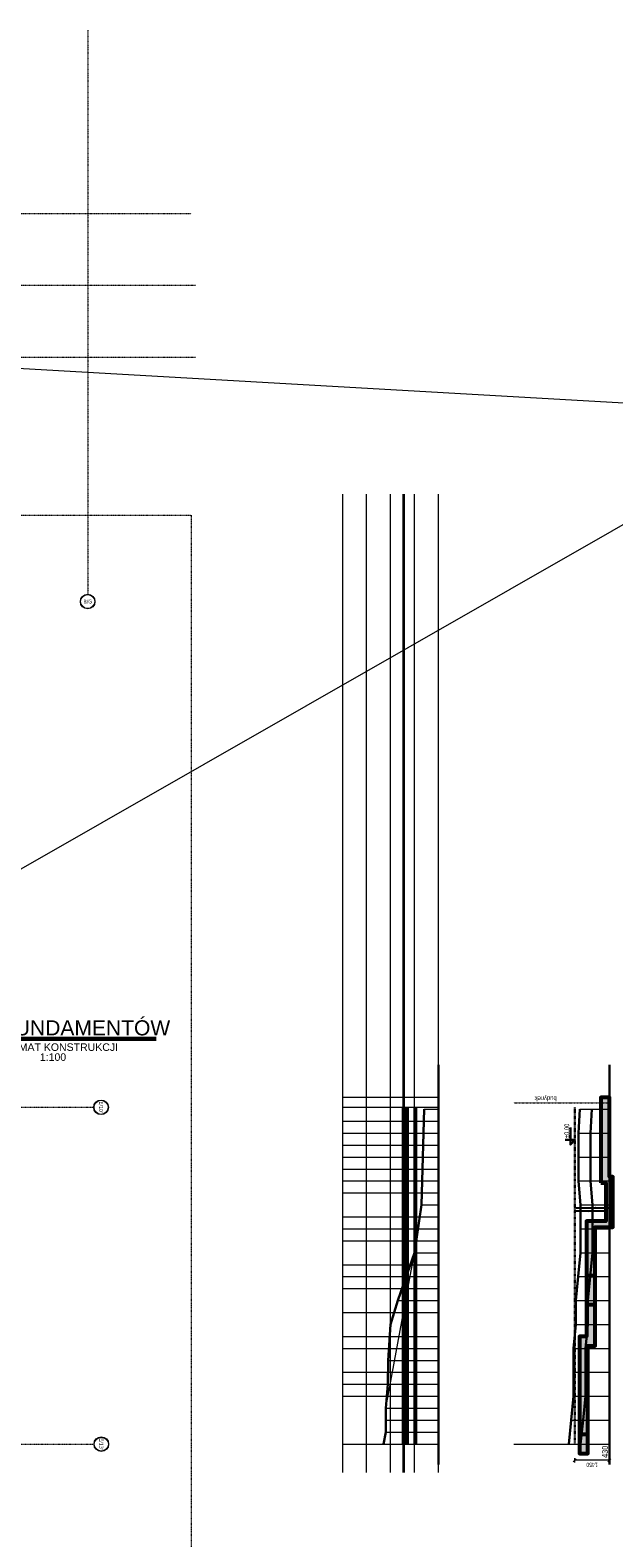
# Model space of a CAD drawing. Header units: millimetres. Extents: x -1893473 to 942156, y -568027 to 942944.
# Tile 119 of 256: x 14086 to 38505, y -135623 to -72586. Entities that reach past the tile are written whole.
import ezdxf
from ezdxf.enums import TextEntityAlignment as Align

# ---------------------------------------------------------------- set-up
doc = ezdxf.new("R2010")
doc.units = ezdxf.units.MM
doc.header["$LTSCALE"] = 0.2
for name, pattern in [('2_3', [1, 0.5, -0.5]), ('CENTER', [0.6, 0.375, -0.075, 0.075, -0.075]), ('DASHDOT', [25.4, 12.7, -6.35, 0, -6.35])]:
    doc.linetypes.add(name, pattern=pattern)
doc.layers.get('0').update_dxf_attribs({"lineweight": 0})
for name, color, linetype, lineweight in [('!! 0_Osie', 1, 'DASHDOT', 13), ('!!! WYTYCZNE DO KOSZTORYSU', 1, 'Continuous', 140), ('0-osie-tx', 66, 'Continuous', 9), ('_OSIE_WYS', 142, 'Continuous', 9), ('P-Linia1', 3, 'Continuous', 53), ('P-Linia3', 6, 'Continuous', 60), ('P-Linia4', 253, 'Continuous', 13), ('P-Linia5', 4, 'Continuous', 60), ('P-Opis', 1, 'Continuous', 9), ('P-Opis fundamenty', 193, 'Continuous', 9), ('P-Osie', 1, 'DASHDOT', 18), ('P-Wymiar', 142, 'Continuous', 9)]:
    doc.layers.add(name, color=color, linetype=linetype, lineweight=lineweight)
doc.layers.add('P-Linia1a', color=7, linetype='Continuous', lineweight=53, true_color=0x008ab8)
doc.styles.add('_Fd Opis', font='arial.ttf')
doc.styles.add('ROMANS', font='arial.ttf', dxfattribs={"width": 0.7})
doc.styles.add('STYLE1', font='ARIALN.TTF')
doc.styles.add('TAHOMA', font='tahoma.ttf')
doc.dimstyles.new('A100', dxfattribs={"dimscale": 100, "dimtxt": 1.75, "dimasz": 0.05, "dimexe": 0, "dimexo": 0, "dimgap": 1, "dimtad": 1, "dimdec": 0, "dimrnd": 1, "dimdsep": 46, "dimtxsty": 'ROMANS', "dimblk": '[[[[[[[[', "dimcen": 2, "dimdle": 2, "dimse1": 1, "dimse2": 1, "dimclrd": 256, "dimclrt": 1, "dimadec": 0, "dimazin": 0, "dimtfac": 1, "dimtdec": 0, "dimtix": 1, "dimtmove": 2, "dimatfit": 3, "dimldrblk": '[[[[[[[[', "dimfxl": 1, "dimtvp": 0.6, "dimtolj": 1, "dimlwd": 9, "dimarcsym": 0})
doc.dimstyles.new('RBCT DIM 20', dxfattribs={"dimtxt": 40, "dimasz": 50, "dimexe": 2.5, "dimexo": 150, "dimgap": 25, "dimtad": 1, "dimdec": 0, "dimzin": 1, "dimtxsty": 'STYLE1', "dimcen": 50, "dimclrd": 8, "dimclre": 8, "dimclrt": 2, "dimadec": 0, "dimazin": 0, "dimtfac": 1, "dimtdec": 0, "dimtmove": 0, "dimatfit": 3, "dimfxl": 1, "dimarcsym": 0})

# ---------------------------------------------------------------- blocks, each defined once
blk = doc.blocks.new('*U12')
h = blk.add_hatch(color=256)
edge = h.paths.add_edge_path()
edge.add_arc((0, 0), 30.6, 0, 360)
edge = h.paths.add_edge_path(flags=17)
edge.add_arc((0, 0), 29.4, 0, 360)
for radius in [30.6, 29.4]:
    blk.add_circle((0, 0), radius)
at = {"style": 'TAHOMA', "flags": 8}
blk.add_attdef('ANSICHTSNUMMER', text='', height=16, dxfattribs=at).set_placement((0, 0), align=Align.MIDDLE_CENTER)
blk = doc.blocks.new('BLOK OSI')
blk.add_lwpolyline([(55424.3, -195663.1), (55424.3, -200232.8)])
at = {"layer": 'P-Osie'}
for points in [[(54991.7, -193635.5), (54991.7, -195994)], [(48639.3, -194402.1), (55424.3, -194402.1)], [(48639.3, -194702.1), (55442.3, -194702.1)], [(48639.3, -195002.1), (55442.3, -195002.1)], [(48639.3, -195663.1), (55424.3, -195663.1)], [(52022.7, -198139.1), (55017, -198139.1)], [(52022.7, -199547.1), (55017, -199547.1)]]:
    blk.add_lwpolyline(points, dxfattribs=at)
at = {"layer": '0-osie-tx'}
ref = blk.add_blockref('*U12', (54991.7, -196024.6), dxfattribs=dict(at, rotation=180))
ref.add_attrib('ANSICHTSNUMMER', 'B/G', dxfattribs={"layer": '0', "height": 16, "style": 'TAHOMA', "flags": 8}).set_placement((54991.7, -196024.6), align=Align.MIDDLE_CENTER)
ref = blk.add_blockref('*U12', (55047.6, -198139.2), dxfattribs=dict(at, rotation=90))
ref.add_attrib('ANSICHTSNUMMER', "E/10'", dxfattribs={"layer": '0', "height": 16, "rotation": 270, "style": 'TAHOMA', "flags": 8}).set_placement((55047.6, -198139.2), align=Align.MIDDLE_CENTER)
ref = blk.add_blockref('*U12', (55048.8, -199547.5), dxfattribs=dict(at, rotation=90))
ref.add_attrib('ANSICHTSNUMMER', "E/13'", dxfattribs={"layer": '0', "height": 16, "rotation": 270, "style": 'TAHOMA', "flags": 8}).set_placement((55048.8, -199547.5), align=Align.MIDDLE_CENTER)
blk = doc.blocks.new('A$C21B35EB4')
at = {"layer": '!!! WYTYCZNE DO KOSZTORYSU', "lineweight": 20}
for points in [[(-779.3, 914.2), (3311.5, 914.2)], [(-779.3, 814.2), (3311.5, 814.2)], [(-779.3, 714.2), (3311.5, 714.2)], [(-779.3, 614.2), (3311.5, 614.2)], [(-779.3, 514.2), (3311.5, 514.2)]]:
    blk.add_lwpolyline(points, dxfattribs=at)
at = {"layer": '!!! WYTYCZNE DO KOSZTORYSU', "color": 65, "lineweight": 35}
blk.add_lwpolyline([(-779.3, 659.2), (3311.5, 659.2)], dxfattribs=at)
blk = doc.blocks.new('[[[[[[[[')
at = {"layer": 'P-Wymiar'}
for p, q in [((-13, -13), (13, 13)), ((0, 0), (-5, 0)), ((0, 18), (0, -18))]:
    blk.add_line(p, q, dxfattribs=at)
blk = doc.blocks.new('*D5403')
at = {"layer": 'DEFPOINTS', "color": 0, "transparency": 16777216}
for p in [(36866, -131507), (38316, -131436), (36866, -132378)]:
    blk.add_point(p, dxfattribs=at)
at = {"layer": 'P-Linia4', "lineweight": 9, "transparency": 16777216}
blk.add_line((38311, -132378), (36871, -132378), dxfattribs=at)
at = {"layer": 'P-Linia4', "lineweight": 9, "transparency": 16777216, "xscale": 5, "yscale": 5, "zscale": 5, "rotation": 180}
blk.add_blockref('[[[[[[[[', (36866, -132378), dxfattribs=at)
at = {"layer": 'P-Linia4', "lineweight": 9, "transparency": 16777216, "xscale": 5, "yscale": 5, "zscale": 5}
blk.add_blockref('[[[[[[[[', (38316, -132378), dxfattribs=at)
at = {"layer": 'P-Linia4', "color": 1, "lineweight": 30, "transparency": 16777216, "insert": (37591, -132568), "char_height": 175, "attachment_point": 5, "rotation": 180, "style": 'ROMANS'}
blk.add_mtext('\\A1;1450', dxfattribs=at)
blk = doc.blocks.new('*D5411')
at = {"layer": 'DEFPOINTS', "color": 0, "transparency": 16777216}
for p in [(36866, -121778), (38166, -121778), (38166, -121954)]:
    blk.add_point(p, dxfattribs=at)
at = {"layer": 'P-Opis', "color": 8, "lineweight": -2, "transparency": 16777216}
for p, q in [((36866, -121928), (36866, -121956)), ((36916, -121954), (38116, -121954)), ((38166, -121928), (38166, -121956))]:
    blk.add_line(p, q, dxfattribs=at)
at = {"layer": 'P-Opis', "color": 8, "transparency": 16777216}
for points in [[(36916, -121962), (36916, -121945), (36866, -121954)], [(38116, -121962), (38116, -121945), (38166, -121954)]]:
    blk.add_solid(points, dxfattribs=at)
at = {"layer": 'P-Opis', "color": 2, "lineweight": 25, "transparency": 16777216, "insert": (37516, -121999), "char_height": 40, "attachment_point": 5, "rotation": 180, "style": 'STYLE1'}
blk.add_mtext('1300', dxfattribs=at)
blk = doc.blocks.new('*D5412')
at = {"layer": 'DEFPOINTS', "color": 0, "transparency": 16777216}
for p in [(36866, -121596), (38466, -121596), (38466, -121827)]:
    blk.add_point(p, dxfattribs=at)
at = {"layer": 'P-Opis', "color": 8, "lineweight": -2, "transparency": 16777216}
for p, q in [((36866, -121746), (36866, -121829)), ((36916, -121827), (38416, -121827)), ((38466, -121746), (38466, -121829))]:
    blk.add_line(p, q, dxfattribs=at)
at = {"layer": 'P-Opis', "color": 8, "transparency": 16777216}
for points in [[(36916, -121818), (36916, -121835), (36866, -121827)], [(38416, -121818), (38416, -121835), (38466, -121827)]]:
    blk.add_solid(points, dxfattribs=at)
at = {"layer": 'P-Opis', "color": 2, "transparency": 16777216, "insert": (37666, -121781), "char_height": 40, "attachment_point": 5, "style": 'STYLE1'}
blk.add_mtext('1600', dxfattribs=at)

msp = doc.modelspace()

# ---------------------------------------------------------------- hatches: boundary and pattern name
at = {"layer": 'P-Linia1a', "transparency": 33554549}
h = msp.add_hatch(color=256, dxfattribs=at)
h.dxf.hatch_style = 1
h.paths.add_polyline_path([(37965.91383, -120781.6753), (38165.91383, -120781.6753), (38165.91383, -122381.73068), (37365.91383, -122381.73068), (37365.91383, -127201.67396), (37065.91383, -127201.67396), (37065.91383, -132101.67396), (37415.91383, -132101.67396), (37415.91383, -127601.67396), (37715.91383, -127601.67396), (37715.91383, -122631.73068), (38465.91383, -122631.73068), (38465.91383, -120531.6753), (38315.91383, -120531.6753), (38315.91383, -117206.6753), (37965.91383, -117206.6753)])

# ---------------------------------------------------------------- linework, layer by layer
at = {"layer": '_OSIE_WYS', "color": 65}
for points in [[(27163.30755, -117621.6753), (31163.30755, -117621.6753)], [(27163.30755, -131701.6753), (31163.30755, -131701.6753)], [(34315.91383, -131701.6753), (38315.91383, -131701.6753)]]:
    msp.add_lwpolyline(points, dxfattribs=at)
at = {"layer": 'P-Linia1', "color": 65}
msp.add_lwpolyline([(29713.30755, -131701.6753), (29713.30755, -117621.6753)], dxfattribs=at)
at = {"layer": 'P-Linia1'}
for points in [[(29863.30755, -131701.6753), (29863.30755, -117621.6753)], [(30213.30755, -131701.6753), (30213.30755, -117621.6753)]]:
    msp.add_lwpolyline(points, dxfattribs=at)
at = {"layer": 'P-Linia1', "color": 1, "linetype": 'CENTER', "lineweight": 30, "ltscale": 0.1, "true_color": 0xf50000}
msp.add_lwpolyline([(36865.91383, -131701.6753), (36865.91383, -117621.6753)], dxfattribs=at)
at = {"layer": 'P-Linia1', "color": 2}
for points in [[(37365.91383, -124667.89643), (37365.91383, -125867.89643), (37715.91383, -125867.89643), (37715.91383, -124667.89643)], [(37065.91383, -131301.67396), (37065.91383, -132101.67396), (37415.91383, -132101.67396), (37415.91383, -131301.67396)]]:
    msp.add_lwpolyline(points, close=True, dxfattribs=at)
at = {"layer": 'P-Linia1a'}
msp.add_lwpolyline([(37965.91383, -120781.6753), (38165.91383, -120781.6753), (38165.91383, -122381.73068), (37365.91383, -122381.73068), (37365.91383, -127201.67396), (37065.91383, -127201.67396), (37065.91383, -132101.67396), (37415.91383, -132101.67396), (37415.91383, -127601.67396), (37715.91383, -127601.67396), (37715.91383, -122631.73068), (38465.91383, -122631.73068), (38465.91383, -120531.6753), (38315.91383, -120531.6753), (38315.91383, -117206.6753), (37965.91383, -117206.6753), (37965.91383, -120781.6753)], dxfattribs=at)
at = {"layer": 'P-Linia3', "color": 6, "linetype": 'Continuous'}
msp.add_line((10820.62429, -114763.41322), (19363.05886, -114763.41322), dxfattribs=at)
at = {"layer": 'P-Linia4', "color": 2, "lineweight": 30}
for points in [[(31163.30755, -132558.22153), (31163.30755, -115842.62461)], [(38315.91383, -132558.22153), (38315.91383, -115842.62461)]]:
    msp.add_lwpolyline(points, dxfattribs=at)
at = {"layer": 'P-Linia4', "color": 4}
for points in [[(27163.30755, -117201.6753), (31163.30755, -117201.6753)], [(30563.30755, -117701.6753), (31163.30755, -117701.6753)], [(37078.41383, -117701.6753), (38278.41383, -117701.6753)], [(27163.30755, -118201.6753), (31163.30755, -118201.6753)], [(27163.30755, -118701.6753), (31163.30755, -118701.6753)], [(37028.41383, -118701.6753), (38328.41383, -118701.6753)], [(27163.30755, -119201.6753), (31163.30755, -119201.6753)], [(27163.30755, -119701.6753), (31163.30755, -119701.6753)], [(37028.41383, -119701.6753), (38315.91383, -119701.6753)], [(27163.30755, -120201.6753), (31163.30755, -120201.6753)], [(27163.30755, -120701.6753), (31163.30755, -120701.6753)], [(37028.41383, -120701.6753), (38315.91383, -120701.6753)], [(27163.30755, -121201.6753), (31163.30755, -121201.6753)], [(27163.30755, -122201.6753), (31163.30755, -122201.6753)], [(30463.30755, -121701.6753), (31163.30755, -121701.6753)], [(37115.35381, -121701.6753), (38315.91383, -121701.6753)], [(27163.30755, -122701.6753), (31163.30755, -122701.6753)], [(37115.91383, -122701.6753), (38315.91383, -122701.6753)], [(27163.30755, -123201.6753), (31163.30755, -123201.6753)], [(28863.30755, -131701.6753), (28963.30755, -131201.6753), (28963.30755, -130701.6753), (28963.30755, -130201.6753), (30163.30755, -123701.6753)], [(30163.30755, -123701.6753), (31163.30755, -123701.6753)], [(37115.91383, -123701.6753), (38315.91383, -123701.6753)], [(27163.30755, -124201.6753), (31163.30755, -124201.6753)], [(27163.30755, -124701.6753), (31163.30755, -124701.6753)], [(37015.91383, -124701.6753), (38315.91383, -124701.6753)], [(27163.30755, -125201.6753), (31163.30755, -125201.6753)], [(29463.30755, -125701.6753), (31163.30755, -125701.6753)], [(36915.91383, -125701.6753), (38315.91383, -125701.6753)], [(27163.30755, -126201.6753), (31163.30755, -126201.6753)], [(36915.91383, -126701.6753), (38315.91383, -126701.6753)], [(27163.30755, -127201.6753), (31163.30755, -127201.6753)], [(27163.30755, -127701.6753), (31163.30755, -127701.6753)], [(36815.91383, -127701.6753), (38315.91383, -127701.6753)], [(29063.30755, -128201.6753), (31163.30755, -128201.6753)], [(27163.30755, -128701.6753), (31163.30755, -128701.6753)], [(27163.30755, -129201.6753), (31163.30755, -129201.6753)], [(36815.91383, -128701.6753), (38315.91383, -128701.6753)], [(27163.30755, -129701.6753), (31163.30755, -129701.6753)], [(36815.91383, -129701.6753), (38315.91383, -129701.6753)], [(28963.30755, -130201.6753), (31163.30755, -130201.6753)], [(28963.30755, -130701.6753), (31163.30755, -130701.6753)], [(36715.91383, -130701.6753), (38315.91383, -130701.6753)], [(28863.30755, -131701.6753), (31163.30755, -131701.6753)], [(28963.30755, -131201.6753), (31163.30755, -131201.6753)], [(36615.91383, -131701.6753), (38315.91383, -131701.6753)]]:
    msp.add_lwpolyline(points, dxfattribs=at)
at = {"layer": 'P-Linia4', "color": 6, "lineweight": 30}
for points in [[(30563.30755, -117701.6753), (30463.30755, -121701.6753), (30163.30755, -123701.6753), (29463.30755, -125701.6753), (29163.30755, -126701.6753), (29063.30755, -128201.6753), (29043.89545, -129201.6753), (28963.30755, -130201.6753), (28963.30755, -131201.6753), (28863.30755, -131701.6753)], [(36615.91383, -131701.6753), (36715.91383, -130701.6753), (36815.91383, -129701.6753), (36815.91383, -128701.6753), (36815.91383, -127701.6753), (36915.91383, -126701.6753), (36915.91383, -125701.6753), (37015.91383, -124701.6753), (37115.91383, -123701.6753), (37115.91383, -122701.6753), (37115.91383, -121708.10942), (37028.41383, -120702.82125), (37028.41383, -118701.6753), (37078.41383, -117701.6753)]]:
    msp.add_lwpolyline(points, dxfattribs=at)
at = {"layer": 'P-Linia4', "color": 40, "lineweight": 30}
msp.add_lwpolyline([(37115.91383, -131701.6753), (37215.91383, -130701.6753), (37315.91383, -129701.6753), (37315.91383, -128701.6753), (37315.91383, -127701.6753), (37415.91383, -126701.6753), (37415.91383, -125701.6753), (37515.91383, -124701.6753), (37615.91383, -123701.6753), (37615.91383, -122701.6753), (37615.91383, -121708.10942), (37528.41383, -120702.82125), (37528.41383, -118701.6753), (37578.41383, -117701.6753)], dxfattribs=at)
at = {"layer": 'P-Linia5', "linetype": '2_3', "lineweight": 20, "ltscale": 100}
msp.add_lwpolyline([(34315.91383, -117437.00973), (38315.91383, -117437.00973)], dxfattribs=at)
at = {"layer": 'P-Linia5', "color": 6, "lineweight": 30}
msp.add_lwpolyline([(36472.41531, -118985.36406), (36865.91383, -118985.36406), (36689.81442, -119180.25202), (36689.81442, -118464.15261)], dxfattribs=at)
at = {"layer": 'P-Opis fundamenty', "color": 4}
msp.add_lwpolyline([(-68254.31192, -154490.62296), (46970.33988, -88637.29922), (-47642.67431, -83234.22897), (34737.58385, -167897.88563)], dxfattribs=at)

# ---------------------------------------------------------------- block references
at = {"layer": '!! 0_Osie', "xscale": 10, "yscale": 10, "zscale": 10}
msp.add_blockref('BLOK OSI', (-533423.74832, 1863769.20773), dxfattribs=at)
at = {"layer": '!!! WYTYCZNE DO KOSZTORYSU', "xscale": 10, "yscale": 10, "zscale": 10, "rotation": 90}
msp.add_blockref('A$C21B35EB4', (36305.55394, -125096.35106), dxfattribs=at)

# ---------------------------------------------------------------- texts
at = {"layer": 'P-Linia1', "color": 3, "linetype": 'Continuous', "char_height": 315, "width": 18701.8571859, "attachment_point": 5, "style": '_Fd Opis'}
for s, insert in [('SCHEMAT KONSTRUKCJI', (15074.80887, -115107.93192)), ('1:100', (15042.66645, -115524.05975))]:
    msp.add_mtext(s, dxfattribs=dict(at, insert=insert))
at = {"layer": 'P-Linia3', "color": 6, "linetype": 'Continuous', "insert": (15131.18892, -114303.57969), "char_height": 630, "attachment_point": 5, "style": '_Fd Opis'}
msp.add_mtext('RZUT FUNDAMENTÓW', dxfattribs=at)
at = {"layer": 'P-Linia4', "color": 6, "lineweight": 30, "insert": (38007.25768, -132279.68687), "char_height": 250, "attachment_point": 1, "rotation": 90, "style": 'ROMANS'}
msp.add_mtext_dynamic_manual_height_columns('430', width=477.1778695, gutter_width=62.5, heights=[0], dxfattribs=at)
at = {"layer": 'P-Linia5', "color": 6, "lineweight": 30, "char_height": 200, "attachment_point": 1, "style": 'ROMANS'}
for s, insert, rotation in [('budynek', (36114.64947, -117360.70816), 180), ('%%P0,00', (36436.19206, -118912.82759), 90)]:
    msp.add_mtext_dynamic_manual_height_columns(s, width=344.4519458, gutter_width=62.5, heights=[0], dxfattribs=dict(at, insert=insert, rotation=rotation))

# ---------------------------------------------------------------- dimensions: what is measured, and where the dimension line sits
at = {"layer": 'P-Linia4', "color": 6, "lineweight": 30}
dim = msp.add_linear_dim(base=(36865.91383, -132378.26323), p1=(38315.91383, -131435.58591), p2=(36865.91383, -131507.1808), angle=180, dimstyle='A100', override={"dimscale": 100}, dxfattribs=at)
dim.commit()
dim.dimension.update_dxf_attribs({"geometry": '*D5403', "text_midpoint": (37590.91383, -132567.6135)})
at = {"layer": 'P-Opis'}
dim = msp.add_linear_dim(base=(38465.91383, -121826.60316), p1=(36865.91383, -121596.19309), p2=(38465.91383, -121596.19309), dimstyle='RBCT DIM 20', override={"dimscale": 1}, dxfattribs=at)
dim.commit()
dim.dimension.update_dxf_attribs({"geometry": '*D5412', "text_midpoint": (37665.91383, -121781.18025)})
at = {"layer": 'P-Opis', "lineweight": 25}
dim = msp.add_linear_dim(base=(38165.91383, -121953.56953), p1=(36865.91383, -121778.42553), p2=(38165.91383, -121778.42553), angle=180, dimstyle='RBCT DIM 20', override={"dimscale": 1}, dxfattribs=at)
dim.commit()
dim.dimension.update_dxf_attribs({"geometry": '*D5411', "text_midpoint": (37515.91383, -121998.99245)})

doc.saveas('drawing.dxf')
